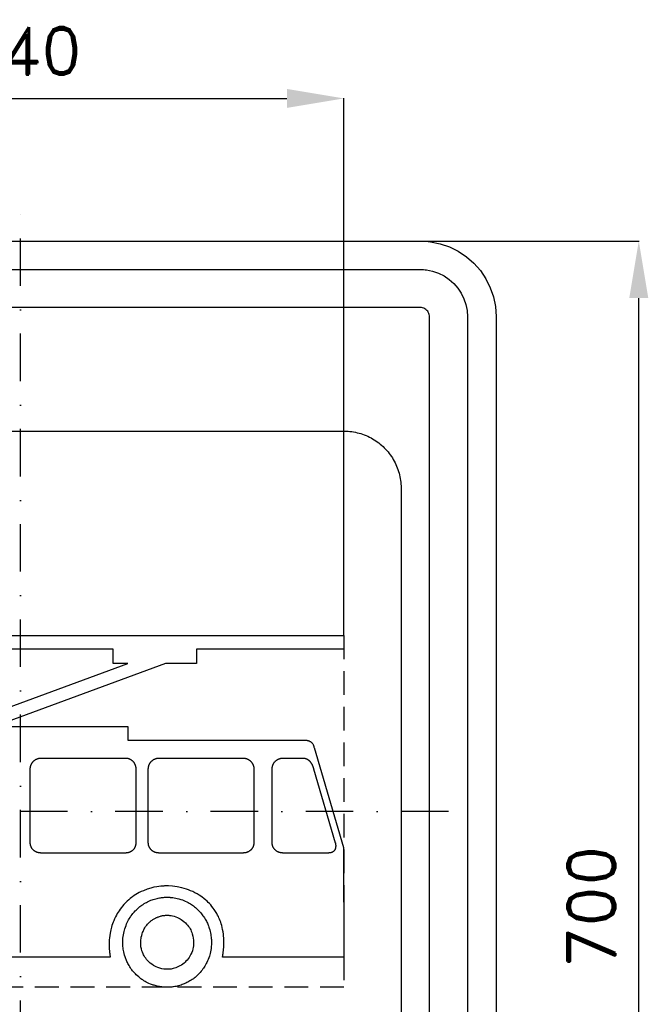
# Model space of a CAD drawing. Header units: millimetres. Extents: x -366 to 330, y -430 to 466.
# Tile 3 of 3: x 0 to 330, y -51 to 466. Entities that reach past the tile are written whole.
import ezdxf

# ---------------------------------------------------------------- set-up
doc = ezdxf.new("R2010")
doc.units = ezdxf.units.MM
doc.header["$LTSCALE"] = 5
doc.linetypes.add('ČERCHOVANÁX2', pattern=[2, 1, -0.5, 0, -0.5])
doc.linetypes.add('ČÁRKOVANÁX2', pattern=[1.5, 1, -0.5])
doc.layers.add('Kóty', color=2, linetype='Continuous')
doc.layers.add('Značka', color=7, linetype='Continuous')
doc.styles.get("Standard").update_dxf_attribs({"font": 'romand.shx', "height": 25})
doc.dimstyles.get("Standard").update_dxf_attribs({"dimtxt": 25, "dimasz": 30, "dimexe": 0.18, "dimexo": 0.0625, "dimgap": 12.5, "dimtad": 1, "dimdec": 0, "dimzin": 0, "dimdsep": 46, "dimtxsty": 'Standard', "dimcen": 0.09, "dimadec": 0, "dimazin": 0, "dimtfac": 1, "dimtdec": 0, "dimtofl": 0, "dimtmove": 0, "dimatfit": 3, "dimfxl": 1, "dimtolj": 1, "dimtzin": 0, "dimarcsym": 0})

# ---------------------------------------------------------------- blocks, each defined once
blk = doc.blocks.new('*D1')
at = {"layer": 'Defpoints', "color": 0, "transparency": 16777216}
for p in [(134.41, 350), (325, 350), (156.85, -350)]:
    blk.add_point(p, dxfattribs=at)
at = {"layer": 'Kóty', "color": 0, "lineweight": -2, "transparency": 16777216}
for p, q in [((134.47, 350), (325.18, 350)), ((325, -320), (325, 320)), ((156.91, -350), (325.18, -350))]:
    blk.add_line(p, q, dxfattribs=at)
at = {"layer": 'Kóty', "color": 0, "transparency": 16777216}
for points in [[(320, 320), (330, 320), (325, 350)], [(320, -320), (330, -320), (325, -350)]]:
    blk.add_solid(points, dxfattribs=at)
at = {"layer": 'Kóty', "color": 0, "transparency": 16777216, "insert": (300, 0), "char_height": 25, "attachment_point": 5, "rotation": 90}
blk.add_mtext('\\A1;700', dxfattribs=at)
blk = doc.blocks.new('*D2')
at = {"layer": 'Defpoints', "color": 0, "transparency": 16777216}
for p in [(170, 425), (-169.91, 142.5), (170, 142.5)]:
    blk.add_point(p, dxfattribs=at)
at = {"layer": 'Kóty', "color": 0, "lineweight": -2, "transparency": 16777216}
for p, q in [((-169.91, 142.5625), (-169.91, 425.18)), ((-139.91, 425), (140, 425)), ((170, 142.5625), (170, 425.18))]:
    blk.add_line(p, q, dxfattribs=at)
at = {"layer": 'Kóty', "color": 0, "transparency": 16777216}
for points in [[(-139.91, 430), (-139.91, 420), (-169.91, 425)], [(140, 430), (140, 420), (170, 425)]]:
    blk.add_solid(points, dxfattribs=at)
at = {"layer": 'Kóty', "color": 0, "transparency": 16777216, "insert": (0.045, 450), "char_height": 25, "attachment_point": 5}
blk.add_mtext('\\A1;340', dxfattribs=at)

msp = doc.modelspace()

# ---------------------------------------------------------------- linework, layer by layer
at = {"layer": 'Značka', "color": 6, "linetype": 'ČERCHOVANÁX2', "ltscale": 5}
for points in [[(0, -375), (0, 375)], [(225, 50), (-225, 50)]]:
    msp.add_lwpolyline(points, dxfattribs=at)
at = {"layer": 'Značka', "color": 5}
for points in [[(-210, 350), (210, 350), (210.2, 350), (210.3, 349.999, -0.0321716), (215.5, 349.637), (220.6, 348.582), (225.5, 346.923), (230.1, 344.589), (234.4, 341.714), (238.3, 338.284), (241.7, 334.403), (244.6, 330.091), (246.9, 325.46), (248.6, 320.555), (249.7, 315.477), (250, 310.314), (250, 310.157), (250, 310), (250, -310)], [(-210, 335), (210, 335), (210.1, 335), (210.2, 334.999, -0.0321789), (213.4, 334.773), (216.6, 334.114), (219.7, 333.077), (222.6, 331.618), (225.3, 329.821), (227.7, 327.678), (229.8, 325.252), (231.6, 322.557), (233.1, 319.663), (234.1, 316.597), (234.8, 313.423), (235, 310.196), (235, 310.098), (235, 310), (235, -310)], [(-170, 250), (170, 250), (170.118, 250), (170.236, 249.999, -0.0321795), (174.109, 249.728, -0.0354563), (177.916, 248.937, -0.0362667), (181.598, 247.692, -0.0344283), (185.068, 245.941, -0.0337327), (188.301, 243.785, -0.034076), (191.213, 241.213, -0.034198), (193.788, 238.302, -0.0342084), (195.941, 235.068, -0.034041), (197.68, 231.595, -0.0334151), (198.937, 227.916, -0.0341264), (199.741, 224.108, -0.0367402), (199.999, 220.236), (200, 220.118), (200, 220), (200, -120)], [(-169.91, 142.5), (169.89, 142.5), (169.89, 135.335), (92.39, 135.335), (92.39, 127.832), (76.08, 127.832), (-14, 94.575), (56.31, 94.575), (56.31, 87.481), (144.41, 87.481), (144.46, 87.482), (144.51, 87.483), (144.86, 87.488), (145.22, 87.494), (145.56, 87.499), (145.9, 87.503), (146.24, 87.507), (146.58, 87.511), (146.85, 87.513), (147.12, 87.515), (147.41, 87.516), (147.7, 87.517), (147.75, 87.517), (147.8, 87.517), (147.84, 87.517), (147.87, 87.517), (147.95, 87.517), (148.02, 87.516), (148.2, 87.515), (148.38, 87.513), (148.63, 87.509), (148.87, 87.502), (149.11, 87.493), (149.36, 87.481), (149.55, 87.469), (149.74, 87.455), (149.98, 87.437), (150.21, 87.41), (150.41, 87.378), (150.61, 87.339), (150.78, 87.304), (150.94, 87.266), (151.1, 87.223), (151.26, 87.176), (151.39, 87.136), (151.51, 87.091), (151.66, 87.03), (151.81, 86.964), (152.07, 86.843), (152.32, 86.708), (152.52, 86.58), (152.71, 86.439), (152.9, 86.288), (153.07, 86.126), (153.2, 85.99), (153.32, 85.847), (153.46, 85.662), (153.59, 85.467), (153.71, 85.265), (153.81, 85.055), (153.89, 84.876), (153.96, 84.694), (154.02, 84.508), (154.08, 84.32), (154.13, 84.168), (154.17, 84.016), (154.21, 83.853), (154.26, 83.689), (154.27, 83.66), (154.27, 83.632), (169.74, 30.93), (170, -26.638), (106.14, -26.638), (106.15, -26.605), (106.16, -26.572), (106.19, -26.343), (106.23, -26.114), (106.26, -25.897), (106.3, -25.681), (106.33, -25.464), (106.36, -25.247), (106.38, -25.074), (106.41, -24.9), (106.43, -24.715), (106.45, -24.529), (106.46, -24.496), (106.46, -24.463), (106.49, -24.28), (106.51, -24.096), (106.56, -23.728), (106.6, -23.359), (106.7, -22.435), (106.78, -21.51), (106.85, -20.273), (106.87, -19.035), (106.86, -17.797), (106.8, -16.561), (106.72, -15.574), (106.6, -14.59), (106.41, -13.366), (106.18, -12.148), (105.96, -11.099), (105.71, -10.058), (105.46, -9.198), (105.19, -8.346), (104.88, -7.503), (104.55, -6.67), (104.27, -6.011), (103.97, -5.361), (103.57, -4.559), (103.14, -3.771), (102.51, -2.701), (101.83, -1.661), (101.22, -0.818), (100.58, -0.001), (99.91, 0.792), (99.21, 1.557), (98.63, 2.15), (98.04, 2.723), (97.26, 3.411), (96.47, 4.071), (95.22, 5.03), (93.93, 5.916), (92.81, 6.597), (91.66, 7.217), (90.47, 7.79), (89.26, 8.306), (88.28, 8.685), (87.28, 9.026), (86.01, 9.406), (84.72, 9.738), (82.29, 10.26), (79.84, 10.61), (77.78, 10.763, 0.0171726), (75.71, 10.769, 0.0168337), (73.65, 10.648), (71.6, 10.388), (69.99, 10.087), (68.4, 9.681), (66.46, 9.037), (64.56, 8.277), (63.44, 7.794), (62.34, 7.268), (61.45, 6.788), (60.58, 6.268), (59.72, 5.718), (58.89, 5.137), (58.24, 4.651), (57.61, 4.144), (56.83, 3.487), (56.08, 2.805), (55.17, 1.932), (54.3, 1.021), (53.6, 0.235), (52.94, -0.579), (52.31, -1.414), (51.71, -2.273), (51.25, -2.974), (50.82, -3.691), (50.31, -4.606), (49.84, -5.536), (49.36, -6.499), (48.92, -7.478), (48.59, -8.308), (48.29, -9.152), (48.01, -10.003), (47.76, -10.863), (47.57, -11.555), (47.41, -12.252), (47.22, -13.124), (47.06, -14.001), (46.85, -15.269), (46.69, -16.542), (46.59, -17.605), (46.53, -18.671), (46.5, -19.736), (46.51, -20.801), (46.54, -21.65), (46.59, -22.499), (46.67, -23.396), (46.77, -24.291), (46.79, -24.449), (46.81, -24.606), (46.81, -24.636), (46.82, -24.667), (46.83, -24.728), (46.83, -24.789), (46.85, -24.941), (46.88, -25.094), (46.9, -25.297), (46.93, -25.5), (46.96, -25.703), (47, -25.906), (47.02, -26.069), (47.05, -26.231), (47.07, -26.404), (47.1, -26.577), (47.1, -26.607), (47.11, -26.638), (-64.86, -26.638)], [(77, -4.627), (77.01, -4.627), (77.02, -4.628), (77.09, -4.633), (77.16, -4.637), (77.23, -4.639), (77.3, -4.641), (77.37, -4.643), (77.44, -4.644), (77.49, -4.644), (77.54, -4.644), (77.6, -4.644), (77.66, -4.645), (77.67, -4.645), (77.68, -4.645), (77.82, -4.652), (77.95, -4.66), (78.21, -4.681), (78.48, -4.708), (79.15, -4.797), (79.81, -4.92), (80.68, -5.133), (81.54, -5.406), (82.38, -5.732), (83.2, -6.115), (83.83, -6.457), (84.45, -6.837), (85.18, -7.358), (85.88, -7.924), (86.6, -8.554), (87.27, -9.228), (87.79, -9.823), (88.27, -10.453), (88.71, -11.108), (89.11, -11.789), (89.41, -12.351), (89.67, -12.928), (89.97, -13.671), (90.22, -14.429), (90.55, -15.582), (90.79, -16.756), (90.91, -17.748), (90.96, -18.747), (90.94, -19.745), (90.84, -20.739), (90.72, -21.527), (90.55, -22.306), (90.27, -23.261), (89.93, -24.196), (89.51, -25.153), (89.03, -26.076), (88.57, -26.815), (88.06, -27.52), (87.51, -28.193), (86.92, -28.83), (86.42, -29.314), (85.89, -29.769), (85.21, -30.3), (84.49, -30.79), (83.75, -31.248), (82.98, -31.661), (82.32, -31.968), (81.65, -32.237), (80.96, -32.471), (80.26, -32.666), (79.7, -32.795), (79.13, -32.897), (78.41, -32.987), (77.68, -33.036, -0.021533), (76.45, -33.044, -0.0252784), (75.22, -32.937), (74.2, -32.761), (73.2, -32.502), (72.21, -32.172), (71.26, -31.768), (70.52, -31.398), (69.8, -30.979), (68.96, -30.395), (68.15, -29.757), (67.43, -29.139), (66.75, -28.479), (66.23, -27.895), (65.74, -27.277), (65.3, -26.634), (64.89, -25.965), (64.6, -25.414), (64.33, -24.847), (64.04, -24.12), (63.79, -23.376), (63.49, -22.31), (63.27, -21.226), (63.16, -20.311), (63.11, -19.389), (63.12, -18.467), (63.19, -17.548), (63.28, -16.816), (63.42, -16.092), (63.64, -15.201), (63.91, -14.322), (64.11, -13.733), (64.33, -13.151), (64.53, -12.678), (64.75, -12.213), (64.99, -11.757), (65.25, -11.312), (65.47, -10.962), (65.7, -10.62), (66, -10.202), (66.32, -9.795), (66.65, -9.397), (67, -9.012), (67.3, -8.701), (67.61, -8.401), (67.93, -8.109), (68.26, -7.829), (68.53, -7.611), (68.81, -7.402), (69.16, -7.15), (69.52, -6.908), (69.87, -6.679), (70.23, -6.46), (70.53, -6.289), (70.84, -6.128), (71.15, -5.974), (71.47, -5.83), (71.73, -5.719), (71.99, -5.615), (72.32, -5.492), (72.65, -5.375), (73.08, -5.231), (73.51, -5.098), (73.87, -5.001), (74.24, -4.916), (74.6, -4.841), (74.97, -4.778), (75.27, -4.735), (75.57, -4.7), (75.89, -4.67), (76.21, -4.65), (76.27, -4.647), (76.33, -4.645), (76.34, -4.645), (76.35, -4.645), (76.37, -4.645), (76.39, -4.644), (76.44, -4.644), (76.49, -4.644), (76.56, -4.644), (76.62, -4.643), (76.69, -4.642), (76.75, -4.64), (76.81, -4.638), (76.86, -4.635), (76.92, -4.632), (76.98, -4.628), (76.99, -4.627), (77, -4.627)]]:
    msp.add_lwpolyline(points, format="xyb", dxfattribs=at)
for points in [[(215, -310), (215, 310), (215, 310.02), (215, 310.039), (215, 310.685), (214.8, 311.319), (214.6, 311.933), (214.3, 312.511), (214, 313.05), (213.5, 313.536), (213.1, 313.965), (212.5, 314.324), (211.9, 314.613), (211.3, 314.823), (210.7, 314.957), (210, 315), (210, 315), (210, 315), (-210, 315)], [(-33.65, 94.575), (56.43, 127.832), (48.6, 127.832), (48.6, 135.335), (-169.91, 135.335)], [(10.64, 78.035), (55.24, 78.035), (55.26, 78.03), (55.29, 78.025), (55.31, 78.022), (55.34, 78.019), (55.37, 78.016), (55.39, 78.014), (55.42, 78.011), (55.44, 78.008), (55.46, 78.005), (55.49, 78.001), (55.5, 78), (55.5, 78), (55.53, 77.999), (55.55, 77.998), (55.61, 77.995), (55.66, 77.992), (55.8, 77.982), (55.93, 77.968), (56.11, 77.944), (56.28, 77.912), (56.46, 77.874), (56.63, 77.829), (56.77, 77.788), (56.91, 77.742), (57.08, 77.677), (57.24, 77.607), (57.43, 77.525), (57.62, 77.436), (57.77, 77.355), (57.91, 77.268), (58.05, 77.176), (58.19, 77.079), (58.3, 77), (58.4, 76.916), (58.52, 76.808), (58.65, 76.698), (58.8, 76.566), (58.95, 76.429), (59.07, 76.311), (59.18, 76.187), (59.29, 76.059), (59.39, 75.926), (59.47, 75.818), (59.54, 75.706), (59.62, 75.561), (59.7, 75.415), (59.79, 75.268), (59.87, 75.12), (59.94, 74.996), (60, 74.871), (60.05, 74.746), (60.11, 74.619), (60.15, 74.517), (60.18, 74.413), (60.23, 74.282), (60.27, 74.15), (60.32, 73.976), (60.37, 73.8), (60.41, 73.654), (60.44, 73.506), (60.47, 73.358), (60.49, 73.209), (60.51, 73.089), (60.52, 72.97), (60.53, 72.843), (60.53, 72.715), (60.53, 72.693), (60.53, 72.671), (60.53, 72.667), (60.53, 72.662), (60.53, 72.654), (60.54, 72.646), (60.54, 72.626), (60.54, 72.606), (60.54, 72.579), (60.55, 72.551), (60.55, 72.523), (60.55, 72.495), (60.55, 72.471), (60.55, 72.448), (60.55, 72.421), (60.55, 72.395), (60.55, 72.39), (60.55, 72.385), (60.55, 33.496), (60.55, 33.491), (60.55, 33.487), (60.55, 33.454), (60.55, 33.422), (60.55, 33.394), (60.55, 33.365), (60.55, 33.339), (60.54, 33.313), (60.54, 33.293), (60.54, 33.274), (60.54, 33.251), (60.53, 33.229), (60.53, 33.201), (60.53, 33.173), (60.53, 33.117), (60.52, 33.061), (60.51, 32.922), (60.5, 32.783), (60.48, 32.601), (60.45, 32.419), (60.41, 32.24), (60.37, 32.062), (60.33, 31.923), (60.29, 31.784), (60.23, 31.615), (60.16, 31.447), (60.09, 31.263), (60.01, 31.081), (59.94, 30.932), (59.86, 30.786), (59.78, 30.643), (59.69, 30.503), (59.62, 30.392), (59.54, 30.284), (59.44, 30.151), (59.33, 30.021), (59.21, 29.871), (59.08, 29.725), (58.97, 29.609), (58.85, 29.497), (58.72, 29.39), (58.6, 29.287), (58.5, 29.207), (58.39, 29.131), (58.26, 29.04), (58.12, 28.951), (57.99, 28.866), (57.86, 28.784), (57.74, 28.72), (57.62, 28.66), (57.5, 28.604), (57.38, 28.551), (57.28, 28.51), (57.19, 28.471), (57.06, 28.425), (56.94, 28.381), (56.77, 28.326), (56.6, 28.278), (56.45, 28.243), (56.31, 28.212), (56.16, 28.187), (56.02, 28.165), (55.9, 28.151), (55.79, 28.142), (55.64, 28.14), (55.5, 28.132), (55.46, 28.126), (55.43, 28.122), (55.4, 28.119), (55.37, 28.117), (55.34, 28.115), (55.32, 28.115), (55.3, 28.114), (55.28, 28.114), (55.26, 28.114), (55.24, 28.114), (10.64, 28.114), (10.64, 28.114), (10.63, 28.114), (10.61, 28.114), (10.58, 28.114), (10.55, 28.114), (10.52, 28.115), (10.49, 28.116), (10.47, 28.118), (10.45, 28.12), (10.42, 28.123), (10.4, 28.127), (10.38, 28.132), (10.35, 28.133), (10.32, 28.135), (10.27, 28.139), (10.21, 28.143), (10.07, 28.155), (9.94, 28.17), (9.75, 28.194), (9.57, 28.223), (9.39, 28.257), (9.21, 28.297), (9.06, 28.333), (8.92, 28.372), (8.74, 28.427), (8.57, 28.488), (8.38, 28.563), (8.19, 28.647), (8.04, 28.722), (7.88, 28.803), (7.74, 28.888), (7.59, 28.977), (7.47, 29.051), (7.36, 29.127), (7.22, 29.224), (7.09, 29.326), (6.93, 29.454), (6.78, 29.589), (6.66, 29.703), (6.54, 29.82), (6.43, 29.94), (6.31, 30.063), (6.23, 30.164), (6.14, 30.268), (6.04, 30.4), (5.95, 30.538), (5.86, 30.677), (5.78, 30.821), (5.71, 30.939), (5.65, 31.06), (5.59, 31.181), (5.53, 31.304), (5.49, 31.404), (5.45, 31.506), (5.41, 31.636), (5.37, 31.767), (5.31, 31.937), (5.25, 32.107), (5.21, 32.251), (5.18, 32.397), (5.14, 32.544), (5.12, 32.692), (5.1, 32.81), (5.09, 32.93), (5.08, 33.057), (5.07, 33.184), (5.07, 33.206), (5.07, 33.229), (5.07, 33.239), (5.07, 33.248), (5.07, 33.266), (5.07, 33.283), (5.07, 33.308), (5.07, 33.333), (5.07, 33.36), (5.07, 33.388), (5.07, 33.411), (5.07, 33.434), (5.07, 33.46), (5.07, 33.487), (5.07, 33.491), (5.07, 33.496), (5.07, 72.385), (5.07, 72.39), (5.07, 72.395), (5.07, 72.427), (5.07, 72.46), (5.07, 72.489), (5.07, 72.518), (5.07, 72.546), (5.07, 72.573), (5.07, 72.595), (5.07, 72.617), (5.07, 72.64), (5.07, 72.662), (5.07, 72.667), (5.07, 72.671), (5.07, 72.699), (5.07, 72.727), (5.07, 72.783), (5.07, 72.839), (5.09, 72.979), (5.1, 73.119), (5.13, 73.305), (5.17, 73.489), (5.21, 73.673), (5.25, 73.854), (5.3, 73.998), (5.34, 74.14), (5.4, 74.315), (5.47, 74.488), (5.55, 74.683), (5.64, 74.875), (5.72, 75.029), (5.81, 75.181), (5.9, 75.33), (5.99, 75.476), (6.07, 75.591), (6.15, 75.705), (6.26, 75.847), (6.37, 75.986), (6.5, 76.143), (6.64, 76.294), (6.76, 76.416), (6.88, 76.534), (7.01, 76.648), (7.14, 76.758), (7.25, 76.844), (7.36, 76.927), (7.51, 77.029), (7.65, 77.126), (7.79, 77.215), (7.94, 77.299), (8.06, 77.367), (8.18, 77.432), (8.31, 77.494), (8.43, 77.552), (8.54, 77.597), (8.64, 77.638), (8.77, 77.686), (8.9, 77.732), (9.07, 77.791), (9.25, 77.845), (9.39, 77.884), (9.54, 77.916), (9.69, 77.943), (9.83, 77.965), (9.95, 77.979), (10.07, 77.989), (10.2, 77.996), (10.33, 77.999), (10.36, 77.999), (10.38, 78), (10.39, 78.002), (10.4, 78.004), (10.42, 78.008), (10.43, 78.012), (10.46, 78.017), (10.49, 78.022), (10.52, 78.026), (10.54, 78.029), (10.57, 78.031), (10.59, 78.033), (10.61, 78.035), (10.63, 78.035), (10.64, 78.035), (10.64, 78.035)], [(72.69, 78.035), (117.03, 78.035), (117.04, 78.034), (117.04, 78.034), (117.07, 78.029), (117.1, 78.025), (117.12, 78.022), (117.15, 78.019), (117.18, 78.016), (117.21, 78.014), (117.23, 78.011), (117.25, 78.008), (117.28, 78.005), (117.31, 78.001), (117.31, 78), (117.31, 78), (117.34, 77.999), (117.37, 77.998), (117.43, 77.995), (117.48, 77.992), (117.62, 77.982), (117.76, 77.968), (117.94, 77.944), (118.12, 77.912), (118.3, 77.874), (118.48, 77.829), (118.63, 77.788), (118.77, 77.742), (118.94, 77.678), (119.11, 77.607), (119.3, 77.525), (119.49, 77.436), (119.64, 77.355), (119.79, 77.268), (119.94, 77.176), (120.08, 77.079), (120.2, 76.999), (120.31, 76.916), (120.45, 76.809), (120.59, 76.698), (120.74, 76.567), (120.89, 76.429), (121.02, 76.31), (121.13, 76.187), (121.25, 76.058), (121.36, 75.926), (121.44, 75.818), (121.52, 75.706), (121.62, 75.562), (121.71, 75.415), (121.8, 75.272), (121.89, 75.127), (121.96, 75.004), (122.02, 74.878), (122.08, 74.752), (122.14, 74.623), (122.19, 74.519), (122.23, 74.415), (122.28, 74.283), (122.33, 74.15), (122.38, 73.976), (122.43, 73.8), (122.47, 73.654), (122.5, 73.506), (122.53, 73.358), (122.56, 73.209), (122.58, 73.089), (122.59, 72.97), (122.6, 72.843), (122.61, 72.715), (122.61, 72.693), (122.61, 72.671), (122.61, 72.667), (122.61, 72.662), (122.61, 72.654), (122.61, 72.646), (122.61, 72.626), (122.61, 72.606), (122.61, 72.579), (122.61, 72.551), (122.61, 72.523), (122.61, 72.495), (122.61, 72.471), (122.61, 72.448), (122.61, 72.421), (122.61, 72.395), (122.61, 72.39), (122.61, 72.385), (122.61, 33.496), (122.61, 33.491), (122.61, 33.487), (122.61, 33.454), (122.61, 33.422), (122.61, 33.394), (122.61, 33.365), (122.61, 33.339), (122.61, 33.313), (122.61, 33.293), (122.61, 33.274), (122.61, 33.251), (122.61, 33.229), (122.61, 33.201), (122.61, 33.173), (122.6, 33.117), (122.6, 33.061), (122.58, 32.922), (122.57, 32.783), (122.54, 32.6), (122.51, 32.419), (122.47, 32.24), (122.42, 32.062), (122.38, 31.922), (122.33, 31.784), (122.26, 31.615), (122.19, 31.447), (122.11, 31.259), (122.03, 31.073), (121.96, 30.924), (121.87, 30.779), (121.79, 30.637), (121.7, 30.498), (121.62, 30.389), (121.54, 30.282), (121.43, 30.149), (121.33, 30.021), (121.19, 29.87), (121.04, 29.725), (120.91, 29.609), (120.79, 29.497), (120.66, 29.39), (120.52, 29.287), (120.41, 29.207), (120.3, 29.131), (120.16, 29.04), (120.02, 28.951), (119.89, 28.865), (119.75, 28.784), (119.63, 28.719), (119.5, 28.66), (119.37, 28.604), (119.25, 28.551), (119.14, 28.51), (119.04, 28.471), (118.91, 28.425), (118.77, 28.381), (118.61, 28.327), (118.44, 28.278), (118.29, 28.242), (118.15, 28.212), (118, 28.187), (117.85, 28.165), (117.73, 28.151), (117.61, 28.142), (117.46, 28.141), (117.31, 28.132), (117.28, 28.126), (117.24, 28.122), (117.21, 28.119), (117.18, 28.117), (117.16, 28.115), (117.13, 28.115), (117.11, 28.114), (117.09, 28.114), (117.06, 28.114), (117.04, 28.114), (117.04, 28.114), (117.03, 28.114), (72.69, 28.114), (72.68, 28.114), (72.68, 28.114), (72.65, 28.114), (72.63, 28.114), (72.6, 28.114), (72.58, 28.115), (72.55, 28.116), (72.53, 28.118), (72.5, 28.12), (72.48, 28.123), (72.46, 28.126), (72.43, 28.13), (72.43, 28.131), (72.42, 28.132), (72.39, 28.133), (72.37, 28.135), (72.31, 28.139), (72.26, 28.143), (72.12, 28.155), (71.98, 28.17), (71.8, 28.194), (71.61, 28.223), (71.43, 28.257), (71.25, 28.297), (71.11, 28.333), (70.96, 28.372), (70.79, 28.427), (70.61, 28.488), (70.42, 28.563), (70.24, 28.647), (70.09, 28.722), (69.94, 28.803), (69.8, 28.888), (69.65, 28.977), (69.54, 29.051), (69.43, 29.127), (69.29, 29.225), (69.15, 29.326), (68.99, 29.454), (68.84, 29.589), (68.71, 29.703), (68.59, 29.82), (68.48, 29.94), (68.37, 30.063), (68.29, 30.164), (68.2, 30.268), (68.1, 30.401), (68.01, 30.538), (67.92, 30.678), (67.84, 30.821), (67.77, 30.94), (67.71, 31.06), (67.64, 31.181), (67.59, 31.304), (67.54, 31.405), (67.5, 31.506), (67.45, 31.636), (67.41, 31.767), (67.35, 31.936), (67.3, 32.107), (67.26, 32.251), (67.23, 32.397), (67.2, 32.544), (67.18, 32.692), (67.17, 32.81), (67.16, 32.93), (67.15, 33.057), (67.15, 33.184), (67.15, 33.206), (67.15, 33.229), (67.14, 33.239), (67.14, 33.248), (67.14, 33.266), (67.14, 33.283), (67.13, 33.308), (67.13, 33.333), (67.13, 33.36), (67.13, 33.388), (67.13, 33.411), (67.13, 33.434), (67.13, 33.46), (67.13, 33.487), (67.13, 33.491), (67.13, 33.496), (67.13, 72.385), (67.13, 72.39), (67.13, 72.395), (67.13, 72.427), (67.13, 72.46), (67.13, 72.489), (67.13, 72.518), (67.13, 72.546), (67.13, 72.573), (67.13, 72.595), (67.14, 72.617), (67.14, 72.64), (67.14, 72.662), (67.14, 72.667), (67.15, 72.671), (67.15, 72.699), (67.15, 72.727), (67.15, 72.783), (67.15, 72.839), (67.16, 72.979), (67.18, 73.119), (67.2, 73.305), (67.24, 73.489), (67.28, 73.673), (67.32, 73.854), (67.36, 73.998), (67.41, 74.14), (67.47, 74.315), (67.53, 74.488), (67.61, 74.683), (67.7, 74.875), (67.78, 75.029), (67.87, 75.181), (67.96, 75.33), (68.05, 75.476), (68.13, 75.591), (68.21, 75.705), (68.32, 75.847), (68.43, 75.986), (68.56, 76.143), (68.7, 76.294), (68.82, 76.416), (68.94, 76.534), (69.07, 76.648), (69.2, 76.758), (69.31, 76.844), (69.42, 76.927), (69.55, 77.029), (69.7, 77.126), (69.84, 77.215), (69.98, 77.299), (70.1, 77.367), (70.23, 77.432), (70.35, 77.494), (70.48, 77.552), (70.59, 77.597), (70.69, 77.638), (70.83, 77.686), (70.96, 77.732), (71.13, 77.791), (71.3, 77.845), (71.45, 77.884), (71.59, 77.916), (71.74, 77.942), (71.88, 77.965), (72, 77.98), (72.12, 77.989), (72.27, 77.989), (72.42, 78), (72.46, 78.005), (72.49, 78.012), (72.52, 78.017), (72.55, 78.022), (72.57, 78.026), (72.6, 78.029), (72.62, 78.031), (72.64, 78.033), (72.66, 78.035), (72.68, 78.035), (72.68, 78.035), (72.69, 78.035)], [(137.81, 78.035), (148.45, 78.035), (148.46, 78.035), (148.46, 78.035), (148.49, 78.034), (148.52, 78.032), (148.55, 78.03), (148.58, 78.026), (148.61, 78.022), (148.64, 78.018), (148.66, 78.014), (148.68, 78.01), (148.71, 78.005), (148.73, 78), (148.92, 77.981), (149.11, 77.971), (149.27, 77.951), (149.42, 77.921), (149.58, 77.887), (149.73, 77.846), (149.85, 77.81), (149.97, 77.767), (150.12, 77.708), (150.26, 77.643), (150.42, 77.569), (150.58, 77.49), (150.71, 77.419), (150.84, 77.343), (150.96, 77.263), (151.08, 77.179), (151.18, 77.109), (151.27, 77.036), (151.38, 76.939), (151.49, 76.841), (151.65, 76.708), (151.8, 76.573), (151.92, 76.455), (152.04, 76.332), (152.15, 76.207), (152.26, 76.078), (152.34, 75.974), (152.42, 75.867), (152.52, 75.731), (152.62, 75.593), (152.73, 75.437), (152.83, 75.277), (152.91, 75.141), (152.99, 75.004), (153.06, 74.865), (153.13, 74.725), (153.19, 74.613), (153.25, 74.501), (153.31, 74.361), (153.38, 74.221), (153.47, 74.004), (153.56, 73.785), (153.62, 73.603), (153.69, 73.42), (153.75, 73.237), (153.82, 73.053), (153.86, 72.905), (153.91, 72.758), (153.96, 72.6), (154.01, 72.441), (154.02, 72.413), (154.03, 72.385), (165.44, 33.496), (165.44, 33.491), (165.45, 33.487), (165.45, 33.454), (165.45, 33.422), (165.46, 33.394), (165.46, 33.365), (165.46, 33.339), (165.47, 33.313), (165.47, 33.293), (165.47, 33.274), (165.47, 33.251), (165.48, 33.229), (165.53, 33.016), (165.57, 32.803), (165.6, 32.624), (165.62, 32.445), (165.63, 32.266), (165.64, 32.087), (165.65, 31.944), (165.65, 31.801), (165.63, 31.624), (165.62, 31.447), (165.61, 31.301), (165.6, 31.155), (165.58, 31.036), (165.56, 30.917), (165.54, 30.801), (165.52, 30.686), (165.49, 30.596), (165.47, 30.506), (165.43, 30.396), (165.39, 30.288), (165.34, 30.162), (165.28, 30.038), (165.23, 29.937), (165.18, 29.838), (165.13, 29.742), (165.07, 29.647), (165.03, 29.574), (164.98, 29.501), (164.91, 29.412), (164.85, 29.326), (164.76, 29.228), (164.67, 29.135), (164.59, 29.057), (164.51, 28.982), (164.43, 28.91), (164.34, 28.84), (164.27, 28.788), (164.2, 28.739), (164.11, 28.683), (164.02, 28.631), (163.92, 28.581), (163.83, 28.534), (163.75, 28.498), (163.66, 28.463), (163.58, 28.431), (163.5, 28.401), (163.44, 28.378), (163.37, 28.357), (163.29, 28.333), (163.21, 28.31), (163.08, 28.27), (162.96, 28.232), (162.85, 28.206), (162.75, 28.185), (162.64, 28.168), (162.53, 28.153), (162.45, 28.143), (162.37, 28.138), (162.26, 28.138), (162.15, 28.132), (162.12, 28.127), (162.09, 28.122), (162.06, 28.119), (162.04, 28.117), (162.01, 28.115), (161.98, 28.115), (161.96, 28.114), (161.93, 28.114), (161.91, 28.114), (161.88, 28.114), (161.88, 28.114), (161.87, 28.114), (137.81, 28.114), (137.78, 28.114), (137.75, 28.114), (137.72, 28.114), (137.69, 28.115), (137.66, 28.116), (137.63, 28.118), (137.61, 28.12), (137.58, 28.123), (137.56, 28.126), (137.53, 28.13), (137.53, 28.131), (137.53, 28.132), (137.5, 28.133), (137.47, 28.135), (137.42, 28.139), (137.36, 28.143), (137.22, 28.155), (137.09, 28.17), (136.91, 28.194), (136.73, 28.223), (136.55, 28.257), (136.37, 28.297), (136.23, 28.332), (136.09, 28.372), (135.92, 28.427), (135.75, 28.488), (135.56, 28.563), (135.37, 28.647), (135.21, 28.722), (135.06, 28.803), (134.91, 28.888), (134.77, 28.977), (134.65, 29.051), (134.54, 29.127), (134.41, 29.224), (134.27, 29.326), (134.12, 29.454), (133.97, 29.589), (133.84, 29.703), (133.72, 29.82), (133.61, 29.94), (133.5, 30.063), (133.41, 30.164), (133.33, 30.268), (133.23, 30.401), (133.13, 30.538), (133.04, 30.677), (132.95, 30.821), (132.88, 30.939), (132.82, 31.06), (132.76, 31.181), (132.7, 31.304), (132.66, 31.405), (132.62, 31.506), (132.58, 31.636), (132.53, 31.767), (132.47, 31.936), (132.42, 32.107), (132.38, 32.251), (132.34, 32.397), (132.31, 32.544), (132.29, 32.692), (132.27, 32.81), (132.26, 32.93), (132.25, 33.057), (132.25, 33.184), (132.25, 33.206), (132.25, 33.229), (132.25, 33.239), (132.25, 33.248), (132.24, 33.266), (132.24, 33.283), (132.24, 33.308), (132.24, 33.333), (132.23, 33.36), (132.23, 33.388), (132.23, 33.411), (132.23, 33.434), (132.23, 33.46), (132.23, 33.487), (132.23, 33.491), (132.23, 33.496), (132.23, 72.385), (132.23, 72.39), (132.23, 72.395), (132.23, 72.427), (132.23, 72.46), (132.23, 72.489), (132.23, 72.518), (132.23, 72.546), (132.24, 72.573), (132.24, 72.595), (132.24, 72.617), (132.24, 72.64), (132.25, 72.662), (132.25, 72.667), (132.25, 72.671), (132.25, 72.699), (132.25, 72.727), (132.25, 72.783), (132.25, 72.839), (132.26, 72.979), (132.28, 73.119), (132.3, 73.305), (132.33, 73.489), (132.37, 73.673), (132.42, 73.854), (132.46, 73.998), (132.51, 74.14), (132.57, 74.315), (132.64, 74.488), (132.72, 74.683), (132.81, 74.875), (132.89, 75.029), (132.97, 75.181), (133.06, 75.33), (133.16, 75.476), (133.24, 75.591), (133.32, 75.705), (133.42, 75.847), (133.53, 75.986), (133.67, 76.143), (133.81, 76.294), (133.93, 76.416), (134.06, 76.534), (134.18, 76.648), (134.32, 76.758), (134.43, 76.844), (134.54, 76.927), (134.69, 77.028), (134.84, 77.126), (134.97, 77.214), (135.11, 77.299), (135.23, 77.367), (135.35, 77.432), (135.47, 77.494), (135.6, 77.552), (135.7, 77.597), (135.81, 77.638), (135.94, 77.687), (136.07, 77.732), (136.24, 77.791), (136.41, 77.845), (136.56, 77.883), (136.71, 77.916), (136.86, 77.943), (137, 77.965), (137.12, 77.979), (137.24, 77.989), (137.36, 77.996), (137.48, 77.999), (137.51, 77.999), (137.53, 78), (137.53, 78), (137.53, 78.001), (137.54, 78.003), (137.55, 78.004), (137.57, 78.008), (137.6, 78.012), (137.63, 78.017), (137.66, 78.022), (137.69, 78.026), (137.72, 78.029), (137.74, 78.031), (137.76, 78.033), (137.78, 78.034), (137.81, 78.035)], [(77, 4.837), (77.01, 4.836), (77.03, 4.836), (77.15, 4.831), (77.27, 4.827), (77.39, 4.824), (77.51, 4.822), (77.62, 4.821), (77.74, 4.82), (77.83, 4.82), (77.92, 4.82), (78.02, 4.819), (78.12, 4.819), (78.14, 4.819), (78.16, 4.819), (78.27, 4.813), (78.39, 4.807), (78.62, 4.792), (78.86, 4.775), (79.44, 4.723), (80.02, 4.655), (80.79, 4.543), (81.56, 4.403), (82.33, 4.238), (83.09, 4.045), (83.69, 3.872), (84.29, 3.68), (85.03, 3.415), (85.76, 3.126), (86.56, 2.788), (87.35, 2.421), (88, 2.091), (88.63, 1.737), (89.25, 1.364), (89.85, 0.969), (90.33, 0.64), (90.8, 0.296), (91.37, -0.152), (91.93, -0.617), (92.58, -1.187), (93.22, -1.781), (93.73, -2.293), (94.22, -2.823), (94.69, -3.366), (95.15, -3.925), (95.5, -4.382), (95.84, -4.849), (96.24, -5.445), (96.63, -6.053), (97, -6.656), (97.36, -7.27), (97.64, -7.789), (97.9, -8.317), (98.16, -8.851), (98.39, -9.391), (98.58, -9.828), (98.75, -10.268), (98.95, -10.822), (99.14, -11.382), (99.41, -12.264), (99.64, -13.157), (99.8, -13.906), (99.95, -14.661), (100.07, -15.42), (100.16, -16.182), (100.22, -16.796), (100.26, -17.41), (100.3, -18.183), (100.3, -18.956), (100.29, -20.048), (100.23, -21.137), (100.13, -22.042), (100, -22.942), (99.84, -23.835), (99.64, -24.721), (99.45, -25.422), (99.24, -26.116), (98.94, -26.97), (98.62, -27.814), (98.28, -28.62), (97.93, -29.415), (97.6, -30.064), (97.25, -30.7), (96.88, -31.324), (96.5, -31.935), (96.17, -32.414), (95.83, -32.884), (95.39, -33.456), (94.94, -34.016), (94.38, -34.678), (93.81, -35.322), (93.31, -35.84), (92.79, -36.34), (92.26, -36.823), (91.71, -37.287), (91.26, -37.646), (90.8, -37.99), (90.21, -38.4), (89.61, -38.793), (89.02, -39.166), (88.42, -39.523), (87.92, -39.805), (87.4, -40.071), (86.88, -40.326), (86.35, -40.566), (85.93, -40.749), (85.5, -40.924), (84.95, -41.131), (84.4, -41.324), (83.67, -41.557), (82.94, -41.764), (82.32, -41.919), (81.7, -42.055), (81.07, -42.173), (80.44, -42.272), (79.93, -42.338), (79.42, -42.39), (78.89, -42.433), (78.35, -42.459), (78.25, -42.462), (78.16, -42.464), (78.14, -42.466), (78.12, -42.467), (78.09, -42.47), (78.05, -42.473), (77.97, -42.479), (77.88, -42.484), (77.76, -42.49), (77.65, -42.494), (77.53, -42.497), (77.41, -42.498), (77.32, -42.499), (77.23, -42.5), (77.13, -42.5), (77.03, -42.5), (77.01, -42.5), (77, -42.5), (76.98, -42.5), (76.96, -42.5), (76.93, -42.5), (76.89, -42.5), (76.8, -42.5), (76.72, -42.5), (76.6, -42.499), (76.49, -42.497), (76.37, -42.494), (76.25, -42.491), (76.16, -42.487), (76.07, -42.482), (75.95, -42.473), (75.84, -42.464), (75.57, -42.452), (75.3, -42.442), (75.08, -42.429), (74.85, -42.41), (74.63, -42.388), (74.4, -42.364), (74.22, -42.343), (74.04, -42.319), (73.81, -42.286), (73.58, -42.25), (72.93, -42.147), (72.27, -42.031), (71.73, -41.916), (71.19, -41.785), (70.66, -41.641), (70.13, -41.482), (69.71, -41.345), (69.29, -41.198), (68.77, -40.998), (68.25, -40.789), (67.45, -40.457), (66.66, -40.101), (66.02, -39.777), (65.39, -39.425), (64.77, -39.054), (64.16, -38.663), (63.69, -38.336), (63.22, -37.997), (62.65, -37.556), (62.1, -37.1), (61.44, -36.534), (60.81, -35.945), (60.3, -35.436), (59.8, -34.91), (59.32, -34.369), (58.86, -33.813), (58.51, -33.358), (58.17, -32.894), (57.76, -32.303), (57.36, -31.699), (57, -31.103), (56.64, -30.495), (56.37, -29.981), (56.1, -29.458), (55.85, -28.93), (55.62, -28.395), (55.44, -27.963), (55.27, -27.527), (55.07, -26.978), (54.88, -26.424), (54.62, -25.554), (54.38, -24.674), (54.21, -23.936), (54.07, -23.192), (53.95, -22.444), (53.85, -21.692), (53.79, -21.087), (53.75, -20.481), (53.71, -19.719), (53.71, -18.956), (53.72, -17.857), (53.78, -16.76), (53.88, -15.846), (54.01, -14.937), (54.17, -14.032), (54.37, -13.136), (54.56, -12.424), (54.77, -11.719), (55.07, -10.85), (55.39, -9.991), (55.72, -9.174), (56.08, -8.368), (56.4, -7.711), (56.75, -7.066), (57.12, -6.434), (57.51, -5.815), (57.83, -5.328), (58.17, -4.852), (58.61, -4.27), (59.07, -3.7), (59.63, -3.033), (60.2, -2.384), (60.7, -1.863), (61.22, -1.36), (61.75, -0.875), (62.3, -0.407), (62.75, -0.047), (63.21, 0.3), (63.8, 0.715), (64.4, 1.112), (64.99, 1.487), (65.59, 1.845), (66.1, 2.128), (66.61, 2.397), (67.13, 2.652), (67.66, 2.893), (68.09, 3.077), (68.52, 3.25), (69.06, 3.453), (69.61, 3.643), (70.34, 3.88), (71.07, 4.094), (71.69, 4.252), (72.31, 4.39), (72.94, 4.512), (73.57, 4.613), (74.07, 4.681), (74.58, 4.736), (75.11, 4.782), (75.65, 4.812), (75.74, 4.816), (75.84, 4.819), (75.85, 4.819), (75.87, 4.819), (75.9, 4.819), (75.94, 4.819), (76.03, 4.819), (76.11, 4.82), (76.23, 4.82), (76.35, 4.821), (76.46, 4.822), (76.58, 4.824), (76.67, 4.826), (76.76, 4.828), (76.86, 4.832), (76.96, 4.836), (76.98, 4.836), (77, 4.837)]]:
    msp.add_lwpolyline(points, dxfattribs=at)
at = {"layer": 'Značka', "color": 6, "linetype": 'ČÁRKOVANÁX2', "ltscale": 2.5}
msp.add_lwpolyline([(-170, -42.5), (-170, 142.5), (170, 142.5), (170, -42.5), (-170, -42.5)], dxfattribs=at)

# ---------------------------------------------------------------- dimensions: what is measured, and where the dimension line sits
at = {"layer": 'Kóty'}
dim = msp.add_linear_dim(base=(170, 425), p1=(-169.91, 142.5), p2=(170, 142.5), dimstyle='Standard', dxfattribs=at)
dim.commit()
dim.dimension.update_dxf_attribs({"geometry": '*D2', "text_midpoint": (0.045, 450)})
dim = msp.add_linear_dim(base=(325, 350), p1=(156.85, -350), p2=(134.41, 350), angle=90, dimstyle='Standard', dxfattribs=at)
dim.commit()
dim.dimension.update_dxf_attribs({"geometry": '*D1', "text_midpoint": (300, 0)})

doc.saveas('drawing.dxf')
